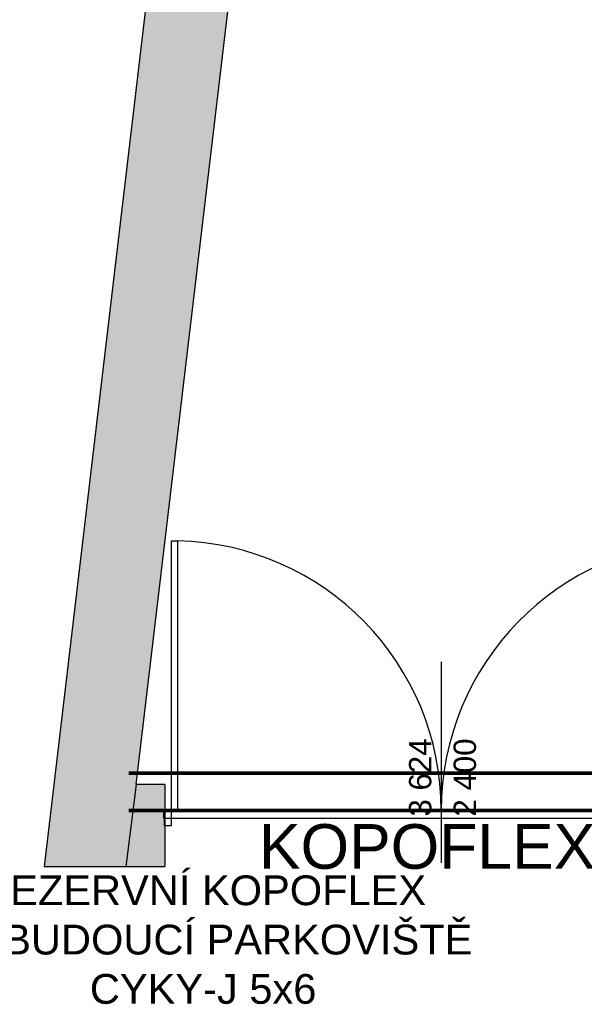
# Model space of a CAD drawing. Extents: x -12025 to 39812, y -28775 to 12.
# Tile 3 of 90: x 5268 to 9060, y -21927 to -15314. Entities that reach past the tile are written whole.
import ezdxf
from ezdxf.enums import TextEntityAlignment as Align

# ---------------------------------------------------------------- set-up
doc = ezdxf.new("R2010")
doc.units = 0
doc.header["$MEASUREMENT"] = 0
doc.linetypes.add('vodič N', pattern=[3, 1.5, -1.5])
for name, color, linetype in [('OÚ Dukovany půdorys kóty 1NP', 7, 'Continuous'), ('OÚ Dukovany půdorys podklad 1NP', 7, 'Continuous'), ('Zakladni', 7, 'Continuous')]:
    doc.layers.add(name, color=color, linetype=linetype)
doc.styles.add('Arial', font='txt')

# ---------------------------------------------------------------- blocks, each defined once
blk = doc.blocks.new('(63)')
at = {"color": 36, "linetype": 'vodič N', "ltscale": 100, "const_width": 25}
for points in [[(0, 0), (4125, 0)], [(0, -250), (4125, -250)]]:
    blk.add_lwpolyline(points, dxfattribs=at)
at = {"color": 36, "linetype": 'Continuous', "style": 'Arial'}
blk.add_text('KOPOFLEX 63', height=300, dxfattribs=at).set_placement((875, -642.2))

msp = doc.modelspace()

# ---------------------------------------------------------------- linework, layer by layer
at = {"layer": 'OÚ Dukovany půdorys kóty 1NP', "color": 1, "linetype": 'Continuous'}
msp.add_line((8099.7, -19626.1), (8099.7, -20976.1), dxfattribs=at)
at = {"layer": 'OÚ Dukovany půdorys podklad 1NP', "color": 7, "linetype": 'Continuous'}
for p, q in [((6496.3, -12006.1), (5431.8, -21001)), ((6050.7, -20451), (7042.5, -12070.7)), ((6241.7, -20450.9), (6050.7, -20451)), ((6241.7, -20450.9), (6241.8, -21000.9)), ((6237.5, -20626.1), (6233.4, -20626.1)), ((6233.4, -20626.1), (6233.4, -20676.1)), ((6233.4, -20676.1), (6237.5, -20676.1)), ((5431.8, -21001), (5985.6, -21001)), ((5985.6, -21001), (6241.8, -21000.9))]:
    msp.add_line(p, q, dxfattribs=at)
at = {"layer": 'OÚ Dukovany půdorys podklad 1NP', "color": 1, "linetype": 'Continuous'}
for p, q in [((6287.5, -20626.1), (6287.5, -18813.9)), ((6287.5, -18813.9), (6327.5, -18813.9)), ((6327.5, -18813.9), (6327.5, -20626.1)), ((6237.5, -20626.1), (6237.5, -20676.1)), ((6237.5, -20626.1), (9961.9, -20626.1)), ((6287.5, -20626.1), (6237.5, -20626.1)), ((6237.5, -20626.1), (6237.5, -20726.1)), ((6237.5, -20626.1), (6237.5, -20676.1)), ((6237.5, -20626.1), (6237.5, -20676.1)), ((6327.5, -20626.1), (6287.5, -20626.1)), ((6287.5, -20726.1), (6287.5, -20626.1)), ((6237.5, -20676.1), (9961.9, -20676.1)), ((6237.5, -20726.1), (6287.5, -20726.1))]:
    msp.add_line(p, q, dxfattribs=at)
at = {"layer": 'OÚ Dukovany půdorys podklad 1NP', "color": 8, "linetype": 'Continuous'}
msp.add_line((6050.7, -20451), (5981.8, -21001), dxfattribs=at)
at = {"layer": 'OÚ Dukovany půdorys podklad 1NP', "color": 1, "linetype": 'Continuous'}
for centre, start, end in [((6287.5, -20626.1), 0.00001, 88.73554), ((9911.9, -20626.1), 91.26448, 180.00001)]:
    msp.add_arc(centre, 1812.2, start, end, dxfattribs=at)
at = {"layer": 'OÚ Dukovany půdorys podklad 1NP', "color": 254, "linetype": 'Continuous'}
for points in [[(6050.7, -20451), (7042.5, -12070.7), (5496.9, -20451), (6496.3, -12006.1)], [(6050.7, -20451), (5431.8, -21001), (5985.6, -21001)], [(5431.8, -21001), (6050.7, -20451), (5496.9, -20451)], [(5985.6, -21001), (6241.8, -21000.9), (6050.7, -20451), (6241.7, -20450.9)], [(6233.4, -20626.1), (6233.4, -20676.1), (6237.5, -20626.1), (6237.5, -20676.1)]]:
    msp.add_solid(points, dxfattribs=at)

# ---------------------------------------------------------------- block references
at = {"layer": 'Zakladni', "color": 36, "linetype": 'Continuous'}
msp.add_blockref('(63)', (6000, -20375), dxfattribs=at)

# ---------------------------------------------------------------- texts
at = {"layer": 'OÚ Dukovany půdorys kóty 1NP', "color": 7, "linetype": 'Continuous', "style": 'Arial'}
for s, p in [('3\xa0624', (8032.6, -20666.3)), ('2\xa0400', (8332.6, -20666.2))]:
    msp.add_text(s, height=150, rotation=90.00001, dxfattribs=at).set_placement(p)
at = {"layer": 'Zakladni', "color": 5, "linetype": 'Continuous', "style": 'Arial'}
for s, p in [('REZERVNÍ KOPOFLEX', (6500, -21261.5)), ('NA BUDOUCÍ PARKOVIŠTĚ', (6500, -21592.7)), ('CYKY-J 5x6', (6500, -21923.9))]:
    msp.add_text(s, height=200, dxfattribs=at).set_placement(p, align=Align.CENTER)

doc.saveas('drawing.dxf')
